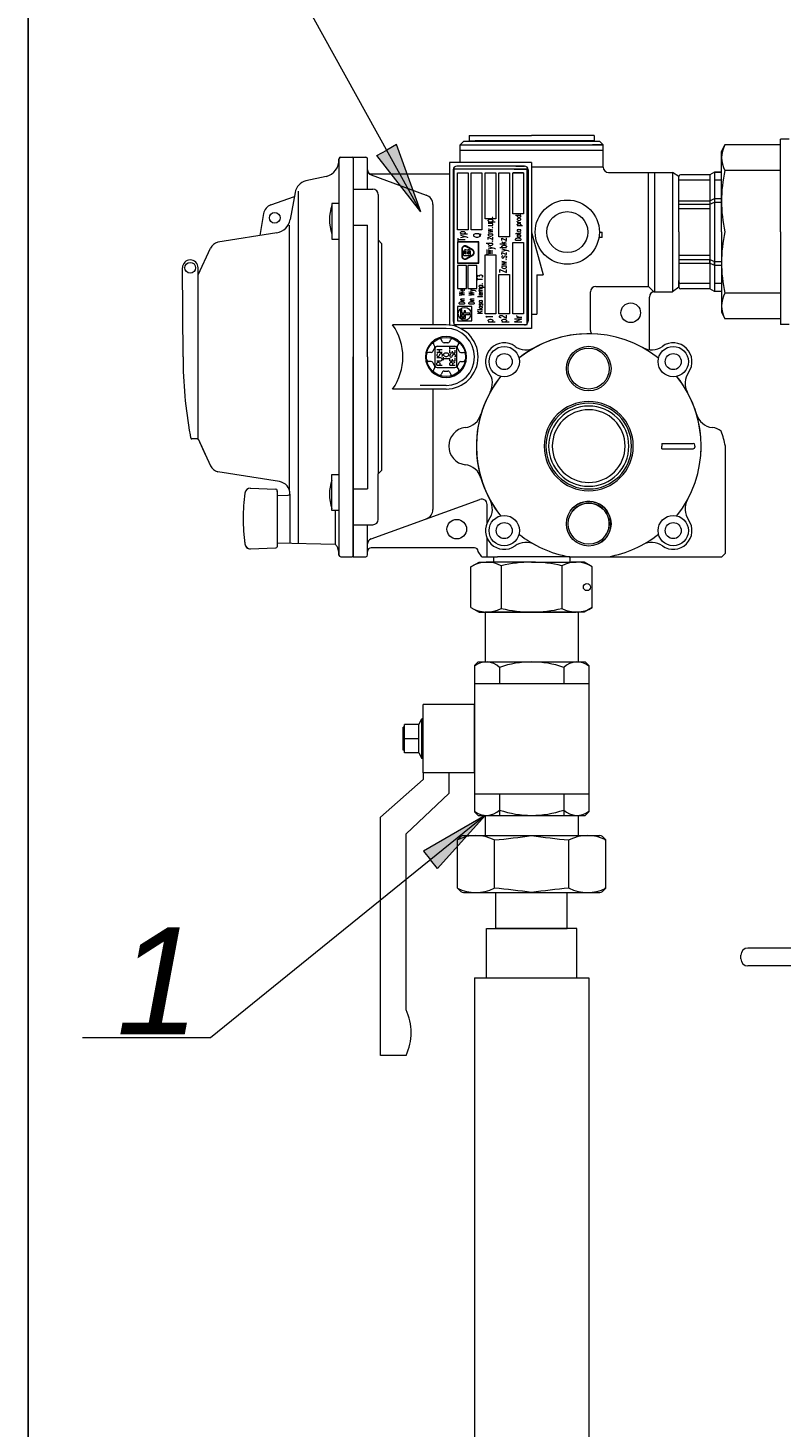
# Model space of a CAD drawing. Header units: millimetres. Extents: x -2809 to -898, y -89 to 3276.
# Tile 4 of 9: x -2154 to -1942, y 1793 to 2186. Entities that reach past the tile are written whole.
import ezdxf

# ---------------------------------------------------------------- set-up
doc = ezdxf.new("R2010")
doc.units = ezdxf.units.MM
doc.layers.add('odnośniki', color=7, linetype='Continuous')
doc.layers.add('PUNKYT', color=7, linetype='Continuous', lineweight=30)
doc.styles.add('ROMANS', font='romans.shx')
doc.styles.get("Standard").update_dxf_attribs({"font": 'arial.ttf'})

msp = doc.modelspace()

# ---------------------------------------------------------------- hatches: boundary and pattern name
at = {"layer": 'odnośniki', "linetype": 'ByBlock', "lineweight": 0}
h = msp.add_hatch(color=1, dxfattribs=at)
h.paths.add_polyline_path([(-2050.27907, 2153.12795), (-2053.02262, 2151.60963), (-2043.46445, 2134.33837)])
h.paths.add_polyline_path([(-2053.02262, 2151.60963), (-2055.76617, 2150.0913), (-2043.46445, 2134.33837)])
h = msp.add_hatch(color=1, dxfattribs=at)
h.paths.add_polyline_path([(-2038.76436, 1950.22809), (-2040.73855, 1952.66427), (-2025.40228, 1965.0922)])
h.paths.add_polyline_path([(-2040.73855, 1952.66427), (-2042.71274, 1955.10045), (-2025.40228, 1965.0922)])

# ---------------------------------------------------------------- linework, layer by layer
msp.add_lwpolyline([(-1990.40228, 1675.31323), (-1553.57017, 1675.31323), (-1553.57017, 2275.31323), (-2153.57017, 2275.31323), (-2153.57017, 1675.31323), (-2028.40228, 1675.31323)])
at = {"layer": 'odnośniki', "color": 1, "linetype": 'ByBlock', "lineweight": 0}
for p, q in [((-2043.46445, 2134.33837), (-2091.46358, 2221.07101)), ((-2055.76617, 2150.0913), (-2053.02262, 2151.60963)), ((-2050.27907, 2153.12795), (-2053.02262, 2151.60963)), ((-2043.46445, 2134.33837), (-2050.27907, 2153.12795)), ((-2043.46445, 2134.33837), (-2055.76617, 2150.0913)), ((-2025.40228, 1965.0922), (-2102.41784, 1902.68171)), ((-2025.40228, 1965.0922), (-2042.71274, 1955.10045)), ((-2025.40228, 1965.0922), (-2038.76436, 1950.22809)), ((-2042.71274, 1955.10045), (-2040.73855, 1952.66427)), ((-2038.76436, 1950.22809), (-2040.73855, 1952.66427)), ((-2102.41784, 1902.68171), (-2138.25419, 1902.68171))]:
    msp.add_line(p, q, dxfattribs=at)
at = {"layer": 'PUNKYT', "color": 0, "linetype": 'ByBlock', "lineweight": 0}
for p, q in [((-2029.90228, 2155.68714), (-2029.90228, 2154.18714)), ((-2029.90228, 2155.68714), (-2023.37193, 2155.68714)), ((-2023.37193, 2155.68714), (-2012.40228, 2155.68714)), ((-2023.37193, 2155.68714), (-2012.40228, 2155.68714)), ((-1994.90228, 2155.68714), (-2012.40228, 2155.68714)), ((-1994.90228, 2155.68714), (-1994.90228, 2154.18714)), ((-2032.45419, 2153.1083), (-2031.45419, 2154.1083)), ((-2032.45419, 2153.1083), (-1992.35037, 2153.1083)), ((-2032.45419, 2148.1083), (-2032.45419, 2153.1083)), ((-1992.35037, 2151.5083), (-2032.45419, 2151.5083)), ((-2031.45419, 2154.1083), (-1993.35037, 2154.1083)), ((-2029.90228, 2154.18714), (-2029.90228, 2154.1083)), ((-2029.90228, 2154.18714), (-2028.20228, 2154.18714)), ((-1994.90228, 2154.18714), (-2028.20228, 2154.18714)), ((-1992.35037, 2153.1083), (-1995.37435, 2153.1083)), ((-1995.35689, 2154.1083), (-1993.35037, 2154.1083)), ((-1994.90228, 2154.18714), (-1994.90228, 2154.1083)), ((-1992.35037, 2153.1083), (-1993.35037, 2154.1083)), ((-1992.35037, 2146.81021), (-1992.35037, 2153.1083)), ((-1959.18618, 2151.18061), (-1958.23053, 2153.03443)), ((-1959.18618, 2128.68061), (-1959.18618, 2151.18061)), ((-1942.68618, 2153.03443), (-1958.23053, 2153.03443)), ((-1940.18618, 2154.68061), (-1942.68618, 2154.68061)), ((-1942.68618, 2128.68061), (-1942.68618, 2154.68061)), ((-2066.40228, 2149.04772), (-2066.38109, 2149.25229)), ((-2066.40228, 2149.04772), (-2066.40228, 2038.16888)), ((-2065.90228, 2149.6083), (-2062.70228, 2149.6083)), ((-2065.90228, 2149.6083), (-2062.70228, 2149.6083)), ((-2062.40228, 2149.6083), (-2058.90228, 2149.6083)), ((-2062.40228, 2149.6083), (-2062.40228, 2037.6083)), ((-2062.40228, 2149.56655), (-2062.40228, 2093.6083)), ((-2062.40228, 2149.3083), (-2062.40228, 2093.6083)), ((-2058.40228, 2140.63233), (-2058.40228, 2149.1083)), ((-2012.40228, 2148.1083), (-2035.40228, 2148.1083)), ((-2035.40228, 2148.1083), (-2035.40228, 2102.55257)), ((-2031.26404, 2148.1083), (-2035.40228, 2148.1083)), ((-2014.40228, 2147.1083), (-2033.40228, 2147.1083)), ((-2016.86622, 2147.1083), (-2014.40228, 2147.1083)), ((-2012.40228, 2148.1083), (-2012.40228, 2101.6083)), ((-2070.03234, 2144.18652), (-2075.70097, 2142.94259)), ((-2057.41531, 2144.6325), (-2041.94462, 2139.00163)), ((-2057.40228, 2144.9083), (-2035.40228, 2144.9083)), ((-2034.40228, 2146.1083), (-2034.40228, 2103.6083)), ((-2013.69664, 2146.24258), (-2034.19664, 2146.24258)), ((-2034.19664, 2146.24258), (-2034.19664, 2102.74258)), ((-2033.19664, 2145.24258), (-2030.19664, 2145.24258)), ((-2033.19664, 2129.24258), (-2033.19664, 2145.24258)), ((-2030.19664, 2145.24258), (-2030.19664, 2129.24258)), ((-2029.32164, 2145.24258), (-2026.32164, 2145.24258)), ((-2029.32164, 2129.24258), (-2029.32164, 2145.24258)), ((-2026.32164, 2145.24258), (-2026.32164, 2129.24258)), ((-2025.44664, 2145.24258), (-2022.44664, 2145.24258)), ((-2025.44664, 2132.3771), (-2025.44664, 2145.24258)), ((-2022.44664, 2145.24258), (-2022.44664, 2132.3771)), ((-2021.57164, 2145.24258), (-2018.57164, 2145.24258)), ((-2021.57164, 2127.28568), (-2021.57164, 2145.24258)), ((-2018.57164, 2145.24258), (-2018.57164, 2127.28568)), ((-2017.69664, 2145.24258), (-2014.69664, 2145.24258)), ((-2017.69664, 2133.74258), (-2017.69664, 2145.24258)), ((-2014.69664, 2145.24258), (-2017.60792, 2145.24258)), ((-2017.29324, 2146.24258), (-2013.69664, 2146.24258)), ((-2014.69664, 2145.24258), (-2014.69664, 2133.74258)), ((-2013.69664, 2102.74258), (-2013.69664, 2146.24258)), ((-2013.40228, 2146.1083), (-2013.40228, 2103.6083)), ((-1992.35037, 2146.81021), (-2012.40228, 2146.81021)), ((-1990.85037, 2145.31021), (-1972.90228, 2145.31021)), ((-1979.63419, 2113.3883), (-1979.63419, 2145.31021)), ((-1977.90228, 2111.90639), (-1977.90228, 2145.31021)), ((-1972.90228, 2145.31021), (-1972.90228, 2111.90639)), ((-1971.14747, 2144.18058), (-1972.90228, 2145.31021)), ((-1971.14747, 2128.68061), (-1971.14747, 2144.15304)), ((-1962.44651, 2143.18058), (-1971.14747, 2143.18058)), ((-1962.44651, 2144.68058), (-1970.64747, 2144.68058)), ((-1962.44651, 2144.68058), (-1970.64747, 2144.68058)), ((-1961.14747, 2145.43058), (-1962.44651, 2144.68058)), ((-1961.14747, 2145.43058), (-1962.44651, 2144.68058)), ((-1962.44651, 2144.68058), (-1962.44651, 2112.68064)), ((-1962.44651, 2144.68058), (-1962.44651, 2137.42044)), ((-1961.14747, 2145.43058), (-1961.14747, 2111.93064)), ((-1959.18618, 2145.43058), (-1961.14747, 2145.43058)), ((-1961.14747, 2145.43058), (-1959.18618, 2145.43058)), ((-1959.18618, 2143.18058), (-1961.14747, 2143.18058)), ((-1942.68618, 2145.90136), (-1958.23053, 2145.90136)), ((-2078.70424, 2139.74823), (-2080.04939, 2132.11953)), ((-2077.8162, 2140.1083), (-2077.8162, 2041.36922)), ((-2062.40228, 2140.63233), (-2056.90228, 2140.63233)), ((-2055.40228, 2139.13233), (-2055.40228, 2126.41067)), ((-2085.47417, 2136.24019), (-2078.90949, 2138.62953)), ((-2066.40228, 2136.6083), (-2068.40228, 2136.6083)), ((-2068.40228, 2136.6083), (-2068.40228, 2126.6083)), ((-2040.10228, 2136.37049), (-2040.10228, 2102.6083)), ((-2040.10228, 2136.37049), (-2040.10228, 2102.6083)), ((-2013.40228, 2137.7333), (-2013.40228, 2126.3583)), ((-2012.40228, 2137.54505), (-2012.40228, 2101.6083)), ((-1971.14747, 2137.42044), (-1962.44651, 2137.42044)), ((-1971.14747, 2136.40283), (-1962.44651, 2136.40283)), ((-1971.14747, 2135.22143), (-1962.44651, 2135.22143)), ((-1962.44651, 2137.42044), (-1961.14747, 2138.00983)), ((-1962.44651, 2137.42044), (-1962.44651, 2136.40283)), ((-1962.44651, 2136.40283), (-1961.14747, 2136.99221)), ((-1961.14747, 2138.00983), (-1961.14747, 2136.99221)), ((-1961.14747, 2138.00983), (-1959.18618, 2138.00983)), ((-1961.14747, 2136.99221), (-1959.18618, 2136.99221)), ((-2087.53109, 2133.78884), (-2088.60846, 2127.67875)), ((-2022.44664, 2132.3771), (-2025.44664, 2132.3771)), ((-2014.69664, 2133.74258), (-2017.69664, 2133.74258)), ((-2083.83304, 2128.44784), (-2100.40072, 2125.77511)), ((-2080.35442, 2130.54906), (-2080.35442, 2056.39981)), ((-2062.40228, 2130.55077), (-2058.40228, 2130.55077)), ((-2058.40228, 2093.6083), (-2058.40228, 2130.55077)), ((-2030.19664, 2129.24258), (-2033.19664, 2129.24258)), ((-2026.32164, 2129.24258), (-2029.32164, 2129.24258)), ((-2012.40228, 2128.6083), (-2009.18689, 2116.6083)), ((-2012.40228, 2128.6083), (-2009.18689, 2116.6083)), ((-2012.40228, 2128.6083), (-2012.40228, 2105.6083)), ((-1993.40228, 2128.6083), (-1992.61742, 2128.6083)), ((-1992.6691, 2127.10829), (-1992.61742, 2128.6083)), ((-1971.14747, 2128.68061), (-1971.14747, 2113.20818)), ((-1959.18618, 2128.68061), (-1959.18618, 2106.18061)), ((-1942.68618, 2128.68061), (-1942.68618, 2102.68061)), ((-2105.90228, 2116.6083), (-2102.39388, 2124.13208)), ((-2068.40228, 2126.6083), (-2066.40228, 2126.6083)), ((-2055.40228, 2126.41067), (-2055.40228, 2060.80593)), ((-2055.40228, 2126.41067), (-2054.44985, 2125.45824)), ((-2054.44985, 2125.45824), (-2054.44985, 2061.75836)), ((-2027.22824, 2125.87607), (-2033.22824, 2125.87607)), ((-2033.22824, 2125.87607), (-2033.22824, 2119.87607)), ((-2027.30824, 2125.79607), (-2033.14824, 2125.79607)), ((-2033.14824, 2125.79607), (-2033.14824, 2119.95607)), ((-2031.97988, 2123.89043), (-2031.97988, 2121.86171)), ((-2031.84788, 2123.89043), (-2031.84788, 2121.86171)), ((-2028.98996, 2123.51173), (-2030.74688, 2124.52609)), ((-2028.92396, 2123.62605), (-2030.68088, 2124.64041)), ((-2027.30824, 2119.95607), (-2027.30824, 2125.79607)), ((-2027.22824, 2119.87607), (-2027.22824, 2125.87607)), ((-2018.57164, 2127.28568), (-2021.57164, 2127.28568)), ((-2017.69664, 2125.74258), (-2014.69664, 2125.74258)), ((-2017.69664, 2105.74258), (-2017.69664, 2125.74258)), ((-2014.69664, 2125.74258), (-2014.69664, 2105.74258)), ((-2013.40228, 2126.3583), (-2013.40228, 2111.9833)), ((-1992.6691, 2127.10829), (-1993.52816, 2127.10829)), ((-2033.22824, 2119.87607), (-2027.22824, 2119.87607)), ((-2033.14824, 2119.95607), (-2027.30824, 2119.95607)), ((-2031.51388, 2122.07607), (-2031.51388, 2123.07607)), ((-2031.51388, 2122.07607), (-2029.51388, 2122.07607)), ((-2031.11388, 2122.47607), (-2031.11388, 2123.07607)), ((-2030.71388, 2122.47607), (-2031.11388, 2122.47607)), ((-2030.74688, 2121.22605), (-2028.98996, 2122.24041)), ((-2030.71388, 2122.47607), (-2030.71388, 2123.07607)), ((-2030.68088, 2121.11173), (-2028.92396, 2122.12609)), ((-2030.31388, 2122.47607), (-2030.31388, 2123.07607)), ((-2030.31388, 2122.47607), (-2029.91388, 2122.47607)), ((-2029.91388, 2122.47607), (-2029.91388, 2123.07607)), ((-2029.51388, 2122.07607), (-2029.51388, 2123.07607)), ((-2025.44664, 2122.24258), (-2022.44664, 2122.24258)), ((-2025.44664, 2105.74258), (-2025.44664, 2122.24258)), ((-2022.44664, 2122.24258), (-2022.44664, 2105.74258)), ((-1971.14747, 2122.13979), (-1962.44651, 2122.13979)), ((-1971.14747, 2120.95839), (-1962.44651, 2120.95839)), ((-1971.14747, 2119.94078), (-1962.44651, 2119.94078)), ((-1962.44651, 2119.94078), (-1962.44651, 2120.95839)), ((-1962.44651, 2120.95839), (-1961.14747, 2120.369)), ((-1962.44651, 2119.94078), (-1961.14747, 2119.35139)), ((-1961.14747, 2119.35139), (-1961.14747, 2120.369)), ((-1961.14747, 2120.369), (-1959.18618, 2120.369)), ((-2110.12326, 2093.6083), (-2110.29847, 2118.6083)), ((-2105.90228, 2070.86068), (-2105.90228, 2116.6083)), ((-2105.89847, 2116.3083), (-2105.89847, 2118.6083)), ((-2030.69664, 2119.23613), (-2033.19664, 2119.23613)), ((-2033.19664, 2119.23613), (-2033.19664, 2112.76725)), ((-2030.69664, 2112.76725), (-2030.69664, 2119.23613)), ((-2027.75646, 2119.23613), (-2030.25646, 2119.23613)), ((-2030.25646, 2119.23613), (-2030.25646, 2112.76725)), ((-2027.75646, 2112.76725), (-2027.75646, 2119.23613)), ((-2021.57164, 2116.74258), (-2018.57164, 2116.74258)), ((-2021.57164, 2105.74258), (-2021.57164, 2116.74258)), ((-2018.57164, 2116.74258), (-2018.57164, 2105.74258)), ((-2010.90228, 2116.6083), (-2010.90228, 2105.6083)), ((-2010.90228, 2116.6083), (-2009.18689, 2116.6083)), ((-2010.90228, 2116.6083), (-2009.18689, 2116.6083)), ((-2010.90228, 2116.6083), (-2010.90228, 2105.6083)), ((-1961.14747, 2119.35139), (-1959.18618, 2119.35139)), ((-2033.19664, 2112.76725), (-2030.69664, 2112.76725)), ((-2030.25646, 2112.76725), (-2027.75646, 2112.76725)), ((-2013.40228, 2111.9833), (-2013.40228, 2103.6083)), ((-1995.90228, 2101.0467), (-1995.90228, 2111.8883)), ((-1994.40228, 2113.3883), (-1979.63419, 2113.3883)), ((-1978.15228, 2111.90639), (-1979.63419, 2113.3883)), ((-1978.15228, 2111.90639), (-1972.90228, 2111.90639)), ((-1971.14747, 2113.20818), (-1972.90228, 2111.90639)), ((-1971.14747, 2113.18064), (-1971.14747, 2115.04494)), ((-1962.44651, 2114.18064), (-1970.64747, 2114.18064)), ((-1962.44651, 2112.68064), (-1970.64747, 2112.68064)), ((-1961.14747, 2111.93064), (-1962.44651, 2112.68064)), ((-1959.18618, 2114.18064), (-1961.14747, 2114.18064)), ((-1959.18618, 2111.93064), (-1961.14747, 2111.93064)), ((-2033.19664, 2107.76817), (-2033.19664, 2103.76817)), ((-2029.19664, 2107.76817), (-2033.19664, 2107.76817)), ((-2029.19664, 2103.76817), (-2029.19664, 2107.76817)), ((-1979.40228, 2095.64783), (-1979.40228, 2110.40639)), ((-1942.68618, 2111.45985), (-1958.23053, 2111.45985)), ((-2033.19664, 2103.76817), (-2029.19664, 2103.76817)), ((-2031.95939, 2106.90039), (-2032.35939, 2106.90039)), ((-2032.35939, 2106.90039), (-2032.35939, 2104.50039)), ((-2032.35939, 2104.50039), (-2030.95939, 2104.50039)), ((-2031.95939, 2105.90039), (-2031.95939, 2106.90039)), ((-2031.35939, 2105.90039), (-2031.95939, 2105.90039)), ((-2031.95939, 2105.50039), (-2031.95939, 2104.90039)), ((-2031.35939, 2105.50039), (-2031.95939, 2105.50039)), ((-2031.95939, 2104.90039), (-2031.35939, 2104.90039)), ((-2031.35939, 2106.50039), (-2031.35939, 2105.90039)), ((-2030.95939, 2106.50039), (-2031.35939, 2106.50039)), ((-2031.35939, 2104.90039), (-2031.35939, 2105.50039)), ((-2030.95939, 2105.90039), (-2030.95939, 2106.50039)), ((-2029.75939, 2105.90039), (-2030.95939, 2105.90039)), ((-2030.95939, 2105.50039), (-2029.75939, 2105.50039)), ((-2030.95939, 2104.50039), (-2030.95939, 2105.50039)), ((-2029.75939, 2105.50039), (-2029.75939, 2105.90039)), ((-2022.44664, 2105.74258), (-2025.44664, 2105.74258)), ((-2018.57164, 2105.74258), (-2021.57164, 2105.74258)), ((-2014.69664, 2105.74258), (-2017.69664, 2105.74258)), ((-2012.40228, 2105.6083), (-2010.90228, 2105.6083)), ((-2012.40228, 2105.6083), (-2010.90228, 2105.6083)), ((-1959.18618, 2106.18061), (-1958.23053, 2104.32678)), ((-1942.68618, 2104.32678), (-1958.23053, 2104.32678)), ((-2036.40228, 2102.6083), (-2051.35916, 2102.6083)), ((-2036.40228, 2101.6083), (-2043.68816, 2101.6083)), ((-2034.19664, 2102.74258), (-2013.69664, 2102.74258)), ((-2014.40228, 2102.6083), (-2033.40228, 2102.6083)), ((-2012.40228, 2101.6083), (-2032.27917, 2101.6083)), ((-1940.18618, 2102.68061), (-1942.68618, 2102.68061)), ((-2039.5577, 2096.57365), (-2039.95653, 2097.26443)), ((-2039.40228, 2091.1083), (-2039.40228, 2096.1083)), ((-2038.90228, 2096.6083), (-2033.90228, 2096.6083)), ((-2037.39264, 2097.82365), (-2037.79146, 2098.51443)), ((-2035.41192, 2097.82365), (-2035.0131, 2098.51443)), ((-2033.40228, 2091.1083), (-2033.40228, 2096.1083)), ((-2033.24686, 2096.57365), (-2032.84803, 2097.26443)), ((-2062.40228, 2093.6083), (-2062.40228, 2039.22463)), ((-2062.40228, 2037.65005), (-2062.40228, 2093.6083)), ((-2058.40228, 2093.6083), (-2058.40228, 2056.66583)), ((-2040.54806, 2094.8583), (-2041.34571, 2094.8583)), ((-2040.54806, 2092.3583), (-2041.34571, 2092.3583)), ((-2032.2565, 2094.8583), (-2031.45885, 2094.8583)), ((-2032.2565, 2092.3583), (-2031.45885, 2092.3583)), ((-2039.5577, 2090.64295), (-2039.95653, 2089.95216)), ((-2038.90228, 2090.6083), (-2033.90228, 2090.6083)), ((-2037.39264, 2089.39295), (-2037.79146, 2088.70216)), ((-2035.41192, 2089.39295), (-2035.0131, 2088.70216)), ((-2033.24686, 2090.64295), (-2032.84803, 2089.95216)), ((-2036.40228, 2084.6083), (-2051.35916, 2084.6083)), ((-2036.40228, 2085.6083), (-2043.68816, 2085.6083)), ((-2040.10228, 2084.6083), (-2040.10228, 2050.8461)), ((-2106.19847, 2070.6083), (-2107.65113, 2070.6083)), ((-2105.90228, 2070.6083), (-2102.39388, 2063.08452)), ((-2105.90228, 2070.6083), (-2103.78341, 2066.06437)), ((-1975.90228, 2069.3583), (-1975.90228, 2068.6083)), ((-1975.90228, 2069.3583), (-1967.15228, 2069.3583)), ((-1975.90228, 2069.3583), (-1975.90228, 2068.6083)), ((-1975.90228, 2069.3583), (-1967.15228, 2069.3583)), ((-1975.90228, 2067.8583), (-1975.90228, 2068.6083)), ((-1975.90228, 2067.8583), (-1975.90228, 2068.6083)), ((-1966.65228, 2068.6083), (-1966.65228, 2068.8583)), ((-1966.65228, 2068.6083), (-1966.65228, 2068.8583)), ((-1966.65228, 2068.6083), (-1966.65228, 2068.3583)), ((-1966.65228, 2068.6083), (-1966.65228, 2068.3583)), ((-1958.10228, 2063.20194), (-1958.10228, 2068.6083)), ((-1975.90228, 2067.8583), (-1967.15228, 2067.8583)), ((-1975.90228, 2067.8583), (-1967.15228, 2067.8583)), ((-2083.11775, 2058.66467), (-2100.40072, 2061.44149)), ((-2068.40228, 2060.6083), (-2066.40228, 2060.6083)), ((-2068.40228, 2050.6083), (-2068.40228, 2060.6083)), ((-2055.40228, 2060.80593), (-2054.44985, 2061.75836)), ((-2055.40228, 2048.08427), (-2055.40228, 2060.80593)), ((-1958.10228, 2063.39714), (-1958.10228, 2063.70194)), ((-1958.10228, 2042.01466), (-1958.10228, 2063.20194)), ((-2091.27051, 2056.82772), (-2084.06004, 2056.57592)), ((-2062.40228, 2056.66583), (-2058.40228, 2056.66583)), ((-2083.77051, 2055.85552), (-2083.77051, 2056.27611)), ((-2083.77051, 2056.06581), (-2083.77051, 2040.35552)), ((-2083.77051, 2054.74026), (-2080.63395, 2054.81434)), ((-2080.16642, 2055.1763), (-2080.16642, 2041.42036)), ((-2057.41531, 2042.58409), (-2026.91531, 2053.68519)), ((-2066.40228, 2050.6083), (-2068.40228, 2050.6083)), ((-2067.38237, 2041.14215), (-2067.38237, 2050.6083)), ((-2024.90228, 2047.01972), (-2024.90228, 2052.27565)), ((-2062.40228, 2046.58427), (-2056.90228, 2046.58427)), ((-2058.40228, 2038.1083), (-2058.40228, 2046.58427)), ((-2083.77051, 2041.4988), (-2067.38237, 2041.14215)), ((-2024.90228, 2037.60098), (-2024.90228, 2042.82072)), ((-1958.10228, 2038.6083), (-1958.10228, 2042.01466)), ((-2091.27051, 2039.80391), (-2084.06004, 2040.0557)), ((-2083.77051, 2040.77611), (-2083.77051, 2040.35552)), ((-2065.90228, 2037.6083), (-2062.70228, 2037.6083)), ((-2062.40228, 2037.9083), (-2062.40228, 2039.22463)), ((-2062.40228, 2037.6083), (-2058.90228, 2037.6083)), ((-2028.40228, 2040.1083), (-2057.40228, 2040.1083)), ((-2026.40228, 2037.6083), (-2027.40228, 2039.1083)), ((-2026.40228, 2037.6083), (-2023.10228, 2037.5922)), ((-2023.10228, 2037.5922), (-2022.00228, 2037.5922)), ((-2023.10228, 2037.5922), (-2023.10228, 2036.0922)), ((-2001.70228, 2037.5922), (-2022.00228, 2037.5922)), ((-2001.70228, 2037.5922), (-1959.10228, 2037.6083)), ((-2001.70228, 2037.5922), (-2001.70228, 2036.0922)), ((-1958.10228, 2038.6083), (-1959.10228, 2037.6083)), ((-2029.40228, 2034.80331), (-2027.14984, 2036.0922)), ((-2029.40228, 2023.3811), (-2029.40228, 2034.80331)), ((-2029.40228, 2023.3811), (-2029.40228, 2034.80331)), ((-2027.14984, 2036.0922), (-2023.50228, 2036.0922)), ((-2012.40228, 2036.0922), (-2024.90228, 2036.0922)), ((-2020.90228, 2035.0922), (-2020.90228, 2023.0922)), ((-2012.40228, 2036.0922), (-1999.90228, 2036.0922)), ((-2003.90228, 2035.0922), (-2003.90228, 2023.0922)), ((-1997.65471, 2036.0922), (-2001.30228, 2036.0922)), ((-1995.40228, 2034.80331), (-1997.65471, 2036.0922)), ((-1995.40228, 2023.3811), (-1995.40228, 2034.80331)), ((-1995.40228, 2023.3811), (-1995.40228, 2034.80331)), ((-1995.40228, 2023.3811), (-1995.40228, 2034.80331)), ((-2029.40228, 2023.3811), (-2027.14984, 2022.0922)), ((-2027.14984, 2022.0922), (-2026.15228, 2022.0922)), ((-2026.15228, 2022.0922), (-1999.90228, 2022.0922)), ((-1999.40228, 2022.0922), (-2025.40228, 2022.0922)), ((-2025.40228, 2022.0922), (-2025.40228, 2008.0922)), ((-1998.65228, 2022.0922), (-2024.90228, 2022.0922)), ((-1999.40228, 2022.0922), (-1999.40228, 2008.0922)), ((-1997.65471, 2022.0922), (-1998.65228, 2022.0922)), ((-1995.40228, 2023.3811), (-1997.65471, 2022.0922)), ((-2027.40228, 2008.0922), (-2028.40228, 2007.0922)), ((-2028.40228, 2007.0922), (-2028.40228, 1966.0922)), ((-2027.40228, 2008.0922), (-1997.40228, 2008.0922)), ((-2021.40228, 2006.59209), (-2021.40228, 2002.0922)), ((-2003.40228, 2006.59209), (-2003.40228, 2002.0922)), ((-1996.40228, 2007.0922), (-1997.40228, 2008.0922)), ((-1996.40228, 2007.0922), (-1996.40228, 1966.0922)), ((-2028.40228, 2002.0922), (-1996.40228, 2002.0922)), ((-2042.80228, 1976.9922), (-2042.80228, 1996.1922)), ((-2028.40228, 1996.1922), (-2042.80228, 1996.1922)), ((-2028.40228, 1976.9922), (-2028.40228, 1996.1922)), ((-2044.00228, 1990.5922), (-2048.00228, 1990.5922)), ((-2048.00228, 1982.5922), (-2048.00228, 1990.5922)), ((-2044.00228, 1990.5922), (-2043.22565, 1992.1922)), ((-2044.00228, 1982.5922), (-2044.00228, 1990.5922)), ((-2043.22565, 1980.9922), (-2043.22565, 1992.1922)), ((-2042.80228, 1992.1922), (-2043.22565, 1992.1922)), ((-2048.40228, 1983.3922), (-2048.40228, 1989.7922)), ((-2048.00228, 1989.7922), (-2048.40228, 1989.7922)), ((-2044.00228, 1986.5922), (-2048.00228, 1986.5922)), ((-2048.00228, 1983.3922), (-2048.40228, 1983.3922)), ((-2044.00228, 1982.5922), (-2048.00228, 1982.5922)), ((-2044.00228, 1982.5922), (-2043.22565, 1980.9922)), ((-2042.80228, 1980.9922), (-2043.22565, 1980.9922)), ((-2042.80228, 1975.1877), (-2054.80228, 1964.54113)), ((-2028.40228, 1976.9922), (-2042.80228, 1976.9922)), ((-2042.80228, 1976.9922), (-2042.80228, 1975.1877)), ((-2035.60228, 1976.9922), (-2035.60228, 1971.191)), ((-2035.60228, 1971.191), (-2047.60228, 1959.94995)), ((-2028.40228, 1971.0922), (-1996.40228, 1971.0922)), ((-2021.40228, 1971.0922), (-2021.40228, 1965.0922)), ((-2003.40228, 1971.0922), (-2003.40228, 1965.0922)), ((-2054.80228, 1897.7922), (-2054.80228, 1964.54113)), ((-2027.40228, 1965.0922), (-2028.40228, 1966.0922)), ((-2027.40228, 1965.0922), (-1997.40228, 1965.0922)), ((-2025.40228, 1965.0922), (-2025.40228, 1959.44629)), ((-1999.40228, 1965.0922), (-1999.40228, 1959.44629)), ((-1996.40228, 1966.0922), (-1997.40228, 1965.0922)), ((-2047.60228, 1910.5922), (-2047.60228, 1959.94995)), ((-2033.18689, 1958.19629), (-2032.22978, 1959.1534)), ((-2031.52267, 1959.44629), (-1993.28188, 1959.44629)), ((-2028.40228, 1959.44629), (-1996.40228, 1959.44629)), ((-2025.40228, 1959.44629), (-1999.40228, 1959.44629)), ((-1991.61767, 1958.19629), (-1992.57478, 1959.1534)), ((-1991.91056, 1958.48918), (-1992.57478, 1959.1534)), ((-2033.18689, 1944.69629), (-2033.18689, 1958.19629)), ((-2022.79458, 1944.69629), (-2022.79458, 1958.19629)), ((-2002.00997, 1944.69629), (-2002.00997, 1958.19629)), ((-1991.61767, 1944.69629), (-1991.61767, 1958.19629)), ((-1991.61767, 1945.1105), (-1991.61767, 1957.78208)), ((-2001.90228, 1949.94629), (-2001.90228, 1949.94629)), ((-2033.18689, 1944.69629), (-2032.22978, 1943.73918)), ((-2031.52267, 1943.44629), (-1993.28188, 1943.44629)), ((-2022.40228, 1933.35386), (-2022.40228, 1943.44629)), ((-2002.40228, 1933.35386), (-2002.40228, 1943.44629)), ((-1991.61767, 1944.69629), (-1992.57478, 1943.73918)), ((-1991.91056, 1944.4034), (-1992.57478, 1943.73918)), ((-2025.09183, 1933.35386), (-2002.40228, 1933.35386)), ((-2025.09183, 1919.57084), (-2025.09183, 1933.35386)), ((-1999.71273, 1933.35386), (-2022.40228, 1933.35386)), ((-1999.71273, 1919.57084), (-1999.71273, 1933.35386)), ((-1722.7755, 1927.88061), (-1951.7755, 1927.88061)), ((-1953.7755, 1924.88061), (-1953.7755, 1925.88061)), ((-2028.40228, 1919.57084), (-1996.40228, 1919.57084)), ((-2028.40228, 1919.57084), (-2028.40228, 1742.92172)), ((-1996.40228, 1919.57084), (-1996.40228, 1402.96883)), ((-1722.7755, 1922.88061), (-1951.7755, 1922.88061)), ((-2047.60228, 1897.7922), (-2054.80228, 1897.7922))]:
    msp.add_line(p, q, dxfattribs=at)
for centre, radius in [((-2002.40228, 2128.6083), 9), ((-2084.41027, 2132.6083), 1.5), ((-2002.40228, 2128.6083), 5.75), ((-2108.09847, 2118.6083), 1.5), ((-1984.63419, 2106.0006), 2.75), ((-2031.15939, 2105.70039), 1.8), ((-2036.40228, 2093.6083), 5.5), ((-2020.09036, 2092.29638), 4.25), ((-2020.09036, 2092.29638), 4.25), ((-1996.40228, 2090.3583), 6.25), ((-1996.40228, 2090.3583), 5.75), ((-1972.7142, 2092.29638), 4.25), ((-2020.09036, 2092.29638), 2.25), ((-2020.09036, 2092.29638), 2.25), ((-1972.7142, 2092.29638), 2.25), ((-1996.40228, 2046.8583), 6.25), ((-2020.09036, 2044.92022), 4.25), ((-1996.40228, 2046.8583), 5.75), ((-1972.7142, 2044.92022), 4.25), ((-2033.40228, 2045.32412), 2.75), ((-2020.09036, 2044.92022), 2.25), ((-1972.7142, 2044.92022), 2.25), ((-1996.90228, 2029.0922), 1)]:
    msp.add_circle(centre, radius, dxfattribs=at)
for centre, radius, start, end in [((-1952.05311, 2149.4679), 7.13307, 150, 210), ((-2071.22485, 2148.86298), 4.82611, 284.3057579, 2.1937539), ((-2065.89652, 2149.0909), 0.51743, 90.6377926, 168.9236342), ((-2065.90228, 2149.1083), 0.5, 90, 163.2623388), ((-2062.70228, 2149.3083), 0.3, 0, 90), ((-2058.90228, 2149.1083), 0.5, 0, 90), ((-2033.40228, 2146.1083), 1, 90, 180), ((-2014.40228, 2146.1083), 1, 0, 90), ((-2056.90228, 2146.04204), 1.5, 180, 250), ((-2057.40228, 2145.9083), 1, 180, 270), ((-1990.85037, 2146.81021), 1.5, 180, 270), ((-1970.64747, 2144.18058), 0.5, 90, 180), ((-1919.91875, 2137.29099), 39.26744, 167.3335307, 192.6664693), ((-2074.76501, 2139.05364), 4, 103.5319684, 170), ((-2056.90228, 2139.13233), 1.5, 0, 90), ((-2084.3797, 2133.23317), 3.2, 110, 170), ((-2057.20228, 2132.1083), 11.89285, 160.3461759, 199.6538241), ((-2042.90228, 2136.37049), 2.8, 0, 70), ((-2042.90228, 2136.37049), 2.8, 0, 70), ((-2084.48103, 2132.90094), 4.5, 278.2791646, 350), ((-1919.91875, 2120.07023), 39.26744, 167.3335307, 192.6664693), ((-2099.67496, 2122.86422), 3, 104, 155), ((-2031.11388, 2123.89043), 0.866, 60, 180), ((-2031.11388, 2123.89043), 0.734, 60, 180), ((-2030.91388, 2123.07607), 0.6, 48.1896851, 180), ((-2030.11388, 2123.07607), 0.6, 0, 131.8103149), ((-2029.35696, 2122.87607), 0.734, 300, 60), ((-2029.35696, 2122.87607), 0.866, 300, 60), ((-2108.09847, 2118.6083), 2.2, 0, 180), ((-2031.11388, 2121.86171), 0.866, 180, 300), ((-2031.11388, 2121.86171), 0.734, 180, 300), ((-2030.91388, 2123.07607), 0.2, 0, 180), ((-2030.11388, 2123.07607), 0.2, 0, 180), ((-1994.40228, 2111.8883), 1.5, 90, 180), ((-1977.90228, 2110.40639), 1.5, 90, 180), ((-1970.64747, 2114.68064), 0.5, 180, 270), ((-1970.64747, 2113.18064), 0.5, 180, 270), ((-1952.05311, 2107.89332), 7.13307, 150, 210), ((-2064.09842, 2093.6083), 15.59771, 324.7596522, 35.2403478), ((-2036.40228, 2093.6083), 9, 270, 90), ((-2036.40228, 2093.6083), 8, 270, 90), ((-2033.40228, 2103.6083), 1, 180, 217.4050269), ((-2033.40228, 2103.6083), 1, 239.9651019, 270), ((-1996.40228, 2068.6083), 31.5, 85.6506934, 128.3821387), ((-1996.40228, 2068.6083), 31.5, 51.6178613, 128.3821387), ((-2014.40228, 2103.6083), 1, 270, 300.0348981), ((-2014.40228, 2103.6083), 1, 314.8811645, 0), ((-1994.40228, 2101.0467), 1.5, 180, 219.2754616), ((-2036.40228, 2093.6083), 5.75, 0, 180), ((-2036.40228, 2093.6083), 4, 142.8853805, 157.1146195), ((-2039.52351, 2097.51443), 0.5, 128.6269266, 210), ((-2039.99071, 2096.32365), 0.5, 322.8853805, 30), ((-2038.90228, 2096.1083), 0.5, 90, 180), ((-2038.22447, 2098.26443), 0.5, 30, 111.3730734), ((-2036.95962, 2098.07365), 0.5, 210, 277.1146195), ((-2036.40228, 2093.6083), 4, 82.8853805, 97.1146195), ((-2035.84493, 2098.07365), 0.5, 262.8853805, 330), ((-2034.58008, 2098.26443), 0.5, 68.6269266, 150), ((-2033.90228, 2096.1083), 0.5, 0, 90), ((-2032.81384, 2096.32365), 0.5, 150, 217.1146195), ((-2036.40228, 2093.6083), 4, 22.8853805, 37.1146195), ((-2033.28104, 2097.51443), 0.5, 330, 51.3730734), ((-2020.09036, 2092.29638), 5.25, 54.6611867, 215.3388133), ((-2020.09036, 2092.29638), 5.25, 54.6611867, 215.3388133), ((-2014.01705, 2100.86171), 5.25, 234.6611867, 298.6405704), ((-2014.01705, 2100.86171), 5.25, 234.6611867, 298.6405704), ((-1978.78751, 2100.86171), 5.25, 241.3594296, 305.3388133), ((-1972.7142, 2092.29638), 5.25, 324.6611867, 125.3388133), ((-1990.12326, 2093.6083), 120, 180, 190.4933831), ((-2036.40228, 2093.6083), 5.75, 180, 0), ((-2041.34571, 2094.3583), 0.5, 90, 171.3730734), ((-2041.34571, 2092.8583), 0.5, 188.6269266, 270), ((-2040.54806, 2095.3583), 0.5, 270, 337.1146195), ((-2040.54806, 2091.8583), 0.5, 22.8853805, 90), ((-2036.40228, 2093.6083), 4, 202.8853805, 217.1146195), ((-2036.40228, 2093.6083), 4, 322.8853805, 337.1146195), ((-2032.2565, 2095.3583), 0.5, 202.8853805, 270), ((-2032.2565, 2091.8583), 0.5, 90, 157.1146195), ((-2031.45885, 2094.3583), 0.5, 8.6269266, 90), ((-2031.45885, 2092.8583), 0.5, 270, 351.3730734), ((-2039.52351, 2089.70216), 0.5, 150, 231.3730734), ((-2039.99071, 2090.89295), 0.5, 330, 37.1146195), ((-2038.90228, 2091.1083), 0.5, 180, 270), ((-2038.22447, 2088.95216), 0.5, 248.6269266, 330), ((-2036.95962, 2089.14295), 0.5, 82.8853805, 150), ((-2036.40228, 2093.6083), 4, 262.8853805, 277.1146195), ((-2035.84493, 2089.14295), 0.5, 30, 97.1146195), ((-2034.58008, 2088.95216), 0.5, 210, 291.3730734), ((-2033.90228, 2091.1083), 0.5, 270, 0), ((-2032.81384, 2090.89295), 0.5, 142.8853805, 210), ((-2033.28104, 2089.70216), 0.5, 308.6269266, 30), ((-1996.40228, 2068.6083), 31.5, 141.6178613, 218.3821387), ((-1996.40228, 2068.6083), 31.5, 141.6178613, 180), ((-2028.65569, 2086.22307), 5.25, 331.3594296, 35.3388133), ((-2028.65569, 2086.22307), 5.25, 331.3594296, 35.3388133), ((-1996.40228, 2068.6083), 31.5, 321.6178613, 38.3821387), ((-1996.40228, 2068.6083), 31.5, 355.6506934, 38.3821387), ((-1964.14887, 2086.22307), 5.25, 144.6611867, 208.6405704), ((-1996.40228, 2068.6083), 12.5, 0, 180), ((-1996.40228, 2068.6083), 12, 0, 180), ((-2031.64217, 2079.03483), 5.25, 276.78158, 343.5179293), ((-1996.40228, 2068.6083), 11.25, 0, 180), ((-1996.40228, 2068.6083), 10.20262, 0, 180), ((-1961.16239, 2079.03483), 5.25, 196.4820707, 263.21842), ((-2030.40228, 2068.6083), 5.25, 96.78158, 180), ((-1962.40228, 2068.6083), 5.25, 52.9798331, 83.21842), ((-1984.86834, 2063.5859), 27.23319, 10.6274381, 19.7758744), ((-1990.12326, 2093.6083), 120, 190.4933831, 190.9318206), ((-2107.65113, 2070.9083), 0.3, 190.9318206, 270), ((-2106.19847, 2070.9083), 0.3, 270, 0), ((-2030.40228, 2068.6083), 5.25, 180, 263.21842), ((-1996.40228, 2068.6083), 31.5, 175.6506934, 218.3821387), ((-1996.40228, 2068.6083), 31.5, 180, 210.0341191), ((-1996.40228, 2068.6083), 12.5, 180, 0), ((-1996.40228, 2068.6083), 12, 180, 0), ((-1996.40228, 2068.6083), 11.25, 180, 0), ((-1996.40228, 2068.6083), 10.20262, 180, 0), ((-1967.15228, 2068.8583), 0.5, 0, 90), ((-1967.15228, 2068.8583), 0.5, 0, 90), ((-1967.15228, 2068.3583), 0.5, 270, 0), ((-1967.15228, 2068.3583), 0.5, 270, 0), ((-2099.67496, 2064.35237), 3, 205, 256), ((-2031.64217, 2058.18176), 5.25, 16.4820707, 83.21842), ((-2091.27051, 2055.32772), 1.5, 86, 175.9518), ((-2083.58423, 2055.27733), 3.41931, 358.3068604, 82.1588848), ((-2057.20228, 2055.1083), 11.89285, 160.3461759, 199.6538241), ((-2043.11786, 2048.34312), 50.15266, 171.8723995, 180.0312005), ((-2084.07051, 2056.27611), 0.3, 0, 88), ((-2080.64703, 2055.31417), 0.5, 271.5, 343.9944169), ((-2026.40228, 2052.27565), 1.5, 0, 110), ((-2028.65569, 2050.99353), 5.25, 324.6611867, 28.6405704), ((-1996.40228, 2046.8583), 6.25, 297.2165003, 136.3815136), ((-1964.14887, 2050.99353), 5.25, 151.3594296, 215.3388133), ((-2042.90228, 2050.8461), 2.8, 290, 0), ((-1996.40228, 2046.8583), 5.75, 295.7052051, 141.0289208), ((-2043.11786, 2048.2885), 50.15266, 179.9687995, 188.1276005), ((-2043.11786, 2048.34312), 50.15266, 180.0312005, 188.0992278), ((-2056.90228, 2048.08427), 1.5, 270, 0), ((-2020.09036, 2044.92022), 5.25, 144.6611867, 305.3388133), ((-1972.7142, 2044.92022), 5.25, 234.6611867, 35.3388133), ((-2091.27051, 2041.30391), 1.5, 181.0193541, 274), ((-2091.27051, 2041.30391), 1.5, 184.0482, 274), ((-2071.40228, 2038.16888), 5, 358.3658544, 36.4880426), ((-2056.90228, 2041.17456), 1.5, 110, 180), ((-2014.01705, 2036.35489), 5.25, 61.3594296, 125.3388133), ((-1996.40228, 2068.6083), 31.5, 231.6178613, 259.9441182), ((-1996.40228, 2068.6083), 31.5, 280.0983911, 308.3821387), ((-1996.40228, 2068.6083), 31.5, 280.0983911, 308.3821387), ((-1978.78751, 2036.35489), 5.25, 54.6611867, 118.6405704), ((-2084.07051, 2040.35552), 0.3, 272, 0), ((-2065.89652, 2038.1257), 0.51743, 191.0763658, 269.3622074), ((-2062.70228, 2037.9083), 0.3, 270, 0), ((-2058.90228, 2038.1083), 0.5, 270, 0), ((-2057.40228, 2039.1083), 1, 90, 180), ((-2028.40228, 2039.1083), 1, 0, 90), ((-2024.90228, 2027.5922), 8.5, 61.9275131, 121.9657188), ((-2012.40228, 1999.4672), 36.625, 90, 103.4196736), ((-2012.40228, 1999.4672), 36.625, 76.5803264, 90), ((-1999.90228, 2027.5922), 8.5, 58.0342812, 118.0724869), ((-1999.90228, 2027.5922), 8.5, 58.0342812, 118.0724869), ((-2024.90228, 2030.5922), 8.5, 238.0342812, 298.0724869), ((-2012.40228, 2058.7172), 36.625, 256.5803264, 270), ((-2012.40228, 2058.7172), 36.625, 270, 283.4196736), ((-1999.90228, 2030.5922), 8.5, 241.9275131, 301.9657188), ((-1999.90228, 2030.5922), 8.5, 241.9275131, 301.9657188), ((-2025.05515, 2002.93481), 5.16907, 45.034558, 130.3556067), ((-2012.40228, 1980.34416), 27.74804, 71.0739687, 108.9260313), ((-1999.7494, 2002.93481), 5.16907, 49.6443933, 134.965442), ((-2025.05515, 1970.2496), 5.16907, 229.6443933, 314.965442), ((-2012.40228, 1992.84024), 27.74804, 251.0739687, 288.9260313), ((-1999.7494, 1970.2496), 5.16907, 225.034558, 310.3556067), ((-2028.04833, 1948.25938), 11.18691, 62.6556923, 117.3443077), ((-2031.52267, 1958.44629), 1, 90, 135), ((-2044.54699, 2182.86738), 225.72166, 275.5300769, 278.1872466), ((-1980.25757, 2182.86738), 225.72166, 261.8127534, 264.4699231), ((-1996.75623, 1948.25938), 11.18691, 62.6556923, 117.3443077), ((-1993.28188, 1958.44629), 1, 45, 90), ((-1993.28188, 1958.44629), 1, 45, 90), ((-1992.61767, 1957.78208), 1, 0, 45), ((-2028.04833, 1954.6332), 11.18691, 242.6556923, 297.3443077), ((-2031.52267, 1944.44629), 1, 225, 270), ((-2044.54699, 1720.0252), 225.72166, 81.8127534, 84.4699231), ((-1980.25757, 1720.0252), 225.72166, 95.5300769, 98.1872466), ((-1996.75623, 1954.6332), 11.18691, 242.6556923, 297.3443077), ((-1993.28188, 1944.44629), 1, 270, 315), ((-1993.28188, 1944.44629), 1, 270, 315), ((-1992.61767, 1945.1105), 1, 315, 0), ((-1951.7755, 1925.88061), 2, 90, 180), ((-1951.7755, 1924.88061), 2, 180, 270), ((-2061.03446, 1904.1922), 14.87896, 334.5237112, 25.4762888)]:
    msp.add_arc(centre, radius, start, end, dxfattribs=at)

# ---------------------------------------------------------------- texts
at = {"layer": 'odnośniki', "color": 1, "linetype": 'ByBlock', "lineweight": 0, "insert": (-2128.78742, 1933.68416), "char_height": 30, "width": 35.6592149, "attachment_point": 1}
msp.add_mtext('{\\fArial|b0|i1|c238|p34;1}', dxfattribs=at)
at = {"layer": 'PUNKYT', "color": 0, "linetype": 'ByBlock', "lineweight": 0, "style": 'ROMANS'}
for s, height, width, p in [('Wyd.zaw.up.', 1.9, 0.6, (-2023.28633, 2122.41451)), ('Data prod.', 1.5, 0.6, (-2015.43708, 2126.13822)), ('Typ', 2, 0.6, (-2031.02997, 2126.05163)), ('Q', 2, 0.6, (-2026.74384, 2127.06262)), ('Zaw.szybkz.', 1.9, 0.6, (-2019.45549, 2117.12289)), ('Dn We', 1.45, 0.6, (-2031.26259, 2108.28123)), ('Dn Wy', 1.45, 0.6, (-2028.53395, 2108.28123)), ('Klasa temp. T3', 1.45, 0.6, (-2026.13407, 2105.7465)), ('p1', 2, 0.6, (-2023.27997, 2103.25425)), ('p2', 2, 0.6, (-2019.40497, 2103.25425)), ('Nr', 2, 0.6, (-2015.19664, 2103.25425)), ('RESET', 1.5, 0.8, (-2033.79838, 2091.10529)), ('PUSH', 1.5, 0.8, (-2037.45026, 2091.10529)), ('TO', 1.5, 0.8, (-2035.62432, 2092.6961))]:
    msp.add_text(s, height=height, rotation=90, dxfattribs=dict(at, width=width)).set_placement(p)

doc.saveas('drawing.dxf')
